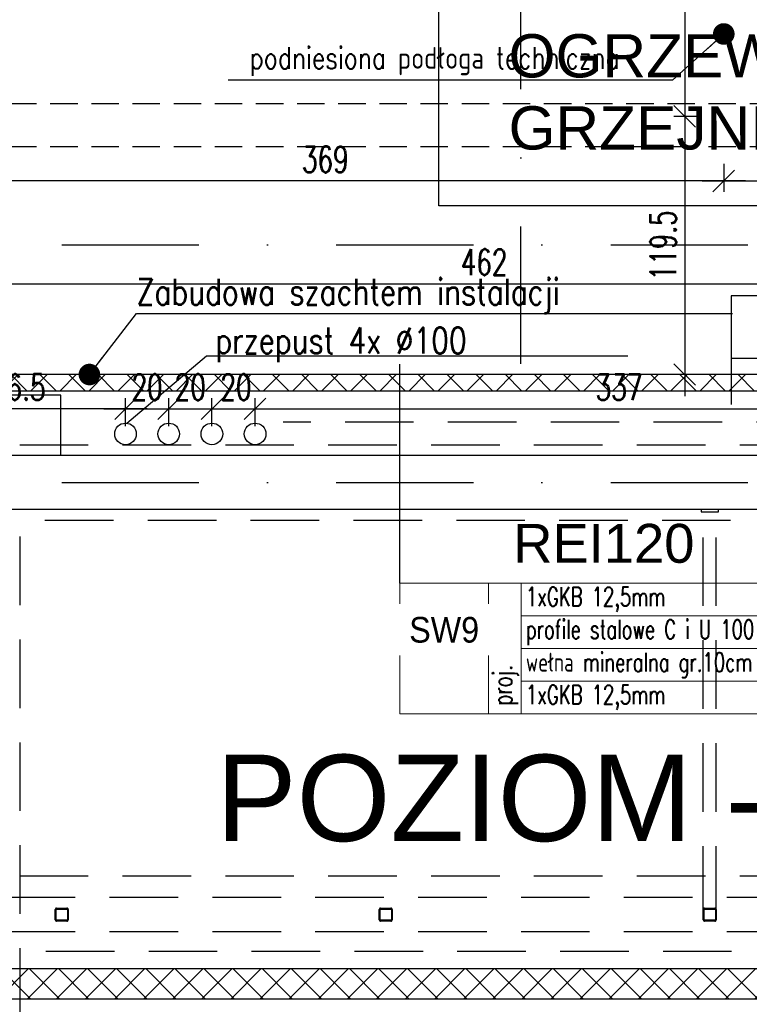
# Model space of a CAD drawing. Header units: centimetres. Extents: x -10729 to 23827, y -4437 to 19798.
# Tile 81 of 95: x 8738 to 9076, y 11959 to 12414. Entities that reach past the tile are written whole.
import ezdxf
from ezdxf.enums import TextEntityAlignment as Align

# ---------------------------------------------------------------- set-up
doc = ezdxf.new("R2010")
doc.units = ezdxf.units.CM
doc.header["$PDMODE"] = 35
doc.header["$PDSIZE"] = 0.1
for name, pattern in [('HIDDEN', [9.525, 6.35, -3.175]), ('Kondygnacja  -0_5$0$HIDDEN', [9.525, 6.35, -3.175]), ('Kondygnacja  -0_5$0$HIDDEN2', [4.7625, 3.175, -1.5875]), ('Osie rzutów$0$DASHDOT2', [12.7, 6.35, -3.175, 0, -3.175]), ('SU Lampy kwadratowe  -1$0$HIDDENX2', [19.05, 12.7, -6.35])]:
    doc.linetypes.add(name, pattern=pattern)
doc.layers.get('0').update_dxf_attribs({"color": 8})
doc.layers.get('DEFPOINTS').update_dxf_attribs({"color": 8})
for name, color, linetype in [('KJP_OPISY WSPÓLNE', 7, 'Continuous'), ('Kondygnacja  -0_5$0$ARCH_GK', 8, 'Continuous'), ('Kondygnacja  -0_5$0$ARCH_INFO_ODPORNOŚĆ OGNIOWA', 8, 'Continuous'), ('Kondygnacja  -0_5$0$ARCH_INFO_OPISY', 8, 'Continuous'), ('Kondygnacja  -0_5$0$ARCH_INFO_OPISY_PRZEGRODY', 8, 'Continuous'), ('Kondygnacja  -0_5$0$ARCH_KONSTR_POWYŻEJ RZUTU', 8, 'Kondygnacja  -0_5$0$HIDDEN'), ('Kondygnacja  -0_5$0$ARCH_KONSTR_POWYŻEJ RZUTU_IST', 8, 'Kondygnacja  -0_5$0$HIDDEN2'), ('Kondygnacja  -0_5$0$ARCH_MUROWANE', 8, 'Continuous'), ('Kondygnacja  -0_5$0$ARCH_MUROWANE_IST', 8, 'Continuous'), ('Kondygnacja  -0_5$0$ARCH_WYPOSAŻENIE_SANITARNE_IST', 8, 'Continuous'), ('Kondygnacja  -0_5$0$ARCH_ŻELBET_IST', 8, 'Continuous'), ('Osie rzutów$0$ARCH_INFO_OSIE_IST', 8, 'Osie rzutów$0$DASHDOT2'), ('Osie rzutów$0$ARCH_INFO_OSIE_OPISY_IST', 8, 'Continuous'), ('Pomieszczenia -05$0$ARCH_INFO_OPISY', 8, 'Continuous'), ('przegrody dla rzutów$0$RYSUNKOWE_XREF', 8, 'Continuous'), ('SW9$0$ARCH_INFO_OPISY', 8, 'Continuous')]:
    doc.layers.add(name, color=color, linetype=linetype)
for name, color, linetype, lineweight in [('Kondygnacja  -0_5$0$ARCH_INFO_WYMIARY', 8, 'Continuous', 9), ('kondygnacja +1_5$0$ARCH_INFO_WYMIARY', 8, 'Continuous', 9), ('SW9$0$ARCH_TABELKA', 8, 'Continuous', 5)]:
    doc.layers.add(name, color=color, linetype=linetype, lineweight=lineweight)
doc.styles.add('Arial', font='arial.ttf')
doc.styles.add('Kondygnacja  -0_5$0$Arial', font='arial.ttf')
doc.styles.add('Kondygnacja  -0_5$0$Romans', font='Romans.shx', dxfattribs={"width": 0.7})
doc.styles.add('Kondygnacja  -0_5$0$Standard', font='txt')
doc.styles.add('Kondygnacja +0$0$ROMANS-50-CM', font='romans.shx', dxfattribs={"width": 0.8, "height": 10})
doc.styles.add('kondygnacja +1_5$0$Romans', font='Romans.shx', dxfattribs={"width": 0.7})
doc.styles.add('Pomieszczenia -05$0$Arial', font='arial.ttf')
doc.styles.add('SW9$0$Arial', font='arial.ttf')
doc.styles.add('SW9$0$Romans', font='Romans.shx')
doc.dimstyles.new('Kondygnacja  -0_5$0$ISO-25', dxfattribs={"dimtxt": 2.5, "dimasz": 2.5, "dimexe": 1.25, "dimexo": 0.625, "dimtad": 1, "dimtxsty": 'Kondygnacja  -0_5$0$Standard', "dimcen": 2.5, "dimadec": 0, "dimazin": 0, "dimtfac": 1, "dimtmove": 0, "dimatfit": 3, "dimfxl": 1, "dimarcsym": 0})
doc.dimstyles.new('Kondygnacja  -0_5$0$Wymiary 1-100', dxfattribs={"dimtxt": 12, "dimasz": 10, "dimexe": 5, "dimexo": 0, "dimgap": 4, "dimtad": 1, "dimrnd": 0.5, "dimzin": 12, "dimdsep": 46, "dimtxsty": 'Kondygnacja  -0_5$0$Romans', "dimblk": 'Kondygnacja  -0_5$0$_Oblique', "dimcen": 10, "dimdle": 10, "dimclrt": 55, "dimazin": 0, "dimtfac": 1, "dimtmove": 1, "dimatfit": 3, "dimfxl": 8, "dimfxlon": 1, "dimtolj": 1, "dimtzin": 0, "dimarcsym": 0})
doc.dimstyles.new('kondygnacja +1_5$0$Wymiary 1-100', dxfattribs={"dimtxt": 12, "dimasz": 10, "dimexe": 5, "dimexo": 0, "dimgap": 4, "dimtad": 1, "dimrnd": 0.5, "dimzin": 12, "dimdsep": 46, "dimtxsty": 'kondygnacja +1_5$0$Romans', "dimblk": 'kondygnacja +1_5$0$_Oblique', "dimcen": 10, "dimdle": 10, "dimclrt": 55, "dimazin": 0, "dimtfac": 1, "dimtmove": 1, "dimatfit": 3, "dimfxl": 8, "dimfxlon": 1, "dimtolj": 1, "dimtzin": 0, "dimarcsym": 0})

# ---------------------------------------------------------------- blocks, each defined once
blk = doc.blocks.new('Osie rzutów')
at = {"layer": 'Osie rzutów$0$ARCH_INFO_OSIE_IST', "ltscale": 10}
for p, q in [((8970, 12255), (8970, 14290.38)), ((4436.04, 12310), (13655, 12310)), ((4436.04, 12200), (13655, 12200))]:
    blk.add_line(p, q, dxfattribs=at)
blk = doc.blocks.new('Kondygnacja  -0_5$0$konstrukcja istniejąca -0.5')
at = {"layer": 'Kondygnacja  -0_5$0$ARCH_KONSTR_POWYŻEJ RZUTU_IST', "ltscale": 10}
for p, q in [((8738, 12217.5), (9781.55, 12217.5)), ((9781.55, 12182.5), (8738, 12182.5))]:
    blk.add_line(p, q, dxfattribs=at)
for points in [[(8738, 12175), (8738, 11025)], [(8738, 12017.89), (9782, 12017.89)], [(9782, 11982.89), (8738, 11982.89)]]:
    blk.add_lwpolyline(points, dxfattribs=at)
blk = doc.blocks.new('Kondygnacja  -0_5$0$wzmocnienie pod bramę -1')
at = {"layer": 'Kondygnacja  -0_5$0$ARCH_KONSTR_POWYŻEJ RZUTU', "ltscale": 5}
for p, q in [((22497.65, 9057.22, 0), (22497.65, 9243.72)), ((22503.65, 9057.22, 0), (22503.65, 9243.72)), ((23254.65, 9065.22, 0), (20950.65, 9065.22, 0)), ((23254.65, 9049.22, 0), (20950.65, 9049.22, 0))]:
    blk.add_line(p, q, dxfattribs=at)
blk.add_lwpolyline([(22496.65, 9243.72), (22504.65, 9243.72), (22504.65, 9244.72), (22496.65, 9244.72)], close=True, dxfattribs=at)
at = {"layer": 'Kondygnacja  -0_5$0$ARCH_KONSTR_POWYŻEJ RZUTU', "ltscale": 5, "elevation": 0}
for points in [[(22198.25, 9054.22, -0.414214), (22197.65, 9054.82), (22197.65, 9059.62, -0.414214), (22198.25, 9060.22), (22203.05, 9060.22, -0.414214), (22203.65, 9059.62), (22203.65, 9054.82, -0.414214), (22203.05, 9054.22)], [(22348.25, 9054.22, -0.414214), (22347.65, 9054.82), (22347.65, 9059.62, -0.414214), (22348.25, 9060.22), (22353.05, 9060.22, -0.414214), (22353.65, 9059.62), (22353.65, 9054.82, -0.414214), (22353.05, 9054.22)], [(22498.25, 9054.22, -0.414214), (22497.65, 9054.82), (22497.65, 9059.62, -0.414214), (22498.25, 9060.22), (22503.05, 9060.22, -0.414214), (22503.65, 9059.62), (22503.65, 9054.82, -0.414214), (22503.05, 9054.22)], [(22198.25, 9054.62, -0.414214), (22198.05, 9054.82), (22198.05, 9059.62, -0.414214), (22198.25, 9059.82), (22203.05, 9059.82, -0.414214), (22203.25, 9059.62), (22203.25, 9054.82, -0.414214), (22203.05, 9054.62)], [(22348.25, 9054.62, -0.414214), (22348.05, 9054.82), (22348.05, 9059.62, -0.414214), (22348.25, 9059.82), (22353.05, 9059.82, -0.414214), (22353.25, 9059.62), (22353.25, 9054.82, -0.414214), (22353.05, 9054.62)], [(22498.25, 9054.62, -0.414214), (22498.05, 9054.82), (22498.05, 9059.62, -0.414214), (22498.25, 9059.82), (22503.05, 9059.82, -0.414214), (22503.25, 9059.62), (22503.25, 9054.82, -0.414214), (22503.05, 9054.62)]]:
    blk.add_lwpolyline(points, format="xyb", close=True, dxfattribs=at)
blk = doc.blocks.new('Kondygnacja  -0_5$0$_Dot')
at = {"color": 0, "linetype": 'ByBlock', "lineweight": -2}
blk.add_line((-0.5, 0), (-1, 0), dxfattribs=at)
at = {"color": 0, "linetype": 'ByBlock', "const_width": 0.5}
blk.add_lwpolyline([(-0.25, 0, 1), (0.25, 0, 1)], format="xyb", close=True, dxfattribs=at)
blk = doc.blocks.new('Kondygnacja  -0_5$0$_Oblique')
at = {"color": 0, "linetype": 'ByBlock', "lineweight": -2}
blk.add_line((-0.5, -0.5), (0.5, 0.5), dxfattribs=at)
blk = doc.blocks.new('*D286')
at = {"layer": 'DEFPOINTS', "color": 0}
for p in [(9184, 12291.98), (8722, 12250), (9184, 12250)]:
    blk.add_point(p, dxfattribs=at)
at = {"layer": 'Kondygnacja  -0_5$0$ARCH_INFO_WYMIARY', "color": 0, "lineweight": -2}
for p, q in [((8722, 12283.98), (8722, 12296.98)), ((9184, 12283.98), (9184, 12296.98)), ((8712, 12291.98), (9194, 12291.98))]:
    blk.add_line(p, q, dxfattribs=at)
at = {"layer": 'Kondygnacja  -0_5$0$ARCH_INFO_WYMIARY', "color": 0, "lineweight": -2, "xscale": 10, "yscale": 10, "zscale": 10, "rotation": 180}
blk.add_blockref('Kondygnacja  -0_5$0$_Oblique', (8722, 12291.98), dxfattribs=at)
at = {"layer": 'Kondygnacja  -0_5$0$ARCH_INFO_WYMIARY', "color": 0, "lineweight": -2, "xscale": 10, "yscale": 10, "zscale": 10}
blk.add_blockref('Kondygnacja  -0_5$0$_Oblique', (9184, 12291.98), dxfattribs=at)
at = {"layer": 'Kondygnacja  -0_5$0$ARCH_INFO_WYMIARY', "color": 55, "insert": (8953, 12301.98), "char_height": 12, "attachment_point": 5, "style": 'Kondygnacja  -0_5$0$Romans'}
blk.add_mtext('\\A1;462', dxfattribs=at)
blk = doc.blocks.new('kondygnacja +1_5$0$_Oblique')
at = {"color": 0, "linetype": 'ByBlock', "lineweight": -2}
blk.add_line((-0.5, -0.5), (0.5, 0.5), dxfattribs=at)
blk = doc.blocks.new('*D289')
at = {"layer": 'DEFPOINTS', "color": 0}
for p in [(8680.5, 12234.11), (8680.5, 12224), (8787, 12222.5)]:
    blk.add_point(p, dxfattribs=at)
at = {"layer": 'kondygnacja +1_5$0$ARCH_INFO_WYMIARY', "color": 0, "lineweight": -2}
for p, q in [((8680.5, 12226.11), (8680.5, 12239.11)), ((8787, 12226.11), (8787, 12239.11)), ((8797, 12234.11), (8670.5, 12234.11))]:
    blk.add_line(p, q, dxfattribs=at)
at = {"layer": 'kondygnacja +1_5$0$ARCH_INFO_WYMIARY', "color": 0, "lineweight": -2, "xscale": 10, "yscale": 10, "zscale": 10, "rotation": 180}
blk.add_blockref('kondygnacja +1_5$0$_Oblique', (8680.5, 12234.11), dxfattribs=at)
at = {"layer": 'kondygnacja +1_5$0$ARCH_INFO_WYMIARY', "color": 0, "lineweight": -2, "xscale": 10, "yscale": 10, "zscale": 10}
blk.add_blockref('kondygnacja +1_5$0$_Oblique', (8787, 12234.11), dxfattribs=at)
at = {"layer": 'kondygnacja +1_5$0$ARCH_INFO_WYMIARY', "color": 55, "insert": (8733.75, 12244.11), "char_height": 12, "attachment_point": 5, "style": 'kondygnacja +1_5$0$Romans'}
blk.add_mtext('\\A1;106.5', dxfattribs=at)
blk = doc.blocks.new('*D290')
at = {"layer": 'DEFPOINTS', "color": 0}
for p in [(8807, 12234.11), (8787, 12222.5), (8807, 12222.5)]:
    blk.add_point(p, dxfattribs=at)
at = {"layer": 'kondygnacja +1_5$0$ARCH_INFO_WYMIARY', "color": 0, "lineweight": -2}
for p, q in [((8787, 12226.11), (8787, 12239.11)), ((8807, 12226.11), (8807, 12239.11)), ((8777, 12234.11), (8817, 12234.11))]:
    blk.add_line(p, q, dxfattribs=at)
at = {"layer": 'kondygnacja +1_5$0$ARCH_INFO_WYMIARY', "color": 0, "lineweight": -2, "xscale": 10, "yscale": 10, "zscale": 10, "rotation": 180}
blk.add_blockref('kondygnacja +1_5$0$_Oblique', (8787, 12234.11), dxfattribs=at)
at = {"layer": 'kondygnacja +1_5$0$ARCH_INFO_WYMIARY', "color": 0, "lineweight": -2, "xscale": 10, "yscale": 10, "zscale": 10}
blk.add_blockref('kondygnacja +1_5$0$_Oblique', (8807, 12234.11), dxfattribs=at)
at = {"layer": 'kondygnacja +1_5$0$ARCH_INFO_WYMIARY', "color": 55, "insert": (8797, 12244.11), "char_height": 12, "attachment_point": 5, "style": 'kondygnacja +1_5$0$Romans'}
blk.add_mtext('\\A1;20', dxfattribs=at)
blk = doc.blocks.new('*D291')
at = {"layer": 'DEFPOINTS', "color": 0}
for p in [(8827, 12234.11), (8807, 12222.5), (8827, 12222.5)]:
    blk.add_point(p, dxfattribs=at)
at = {"layer": 'kondygnacja +1_5$0$ARCH_INFO_WYMIARY', "color": 0, "lineweight": -2}
for p, q in [((8807, 12226.11), (8807, 12239.11)), ((8827, 12226.11), (8827, 12239.11)), ((8797, 12234.11), (8837, 12234.11))]:
    blk.add_line(p, q, dxfattribs=at)
at = {"layer": 'kondygnacja +1_5$0$ARCH_INFO_WYMIARY', "color": 0, "lineweight": -2, "xscale": 10, "yscale": 10, "zscale": 10, "rotation": 180}
blk.add_blockref('kondygnacja +1_5$0$_Oblique', (8807, 12234.11), dxfattribs=at)
at = {"layer": 'kondygnacja +1_5$0$ARCH_INFO_WYMIARY', "color": 0, "lineweight": -2, "xscale": 10, "yscale": 10, "zscale": 10}
blk.add_blockref('kondygnacja +1_5$0$_Oblique', (8827, 12234.11), dxfattribs=at)
at = {"layer": 'kondygnacja +1_5$0$ARCH_INFO_WYMIARY', "color": 55, "insert": (8817, 12244.11), "char_height": 12, "attachment_point": 5, "style": 'kondygnacja +1_5$0$Romans'}
blk.add_mtext('\\A1;20', dxfattribs=at)
blk = doc.blocks.new('*D292')
at = {"layer": 'DEFPOINTS', "color": 0}
for p in [(8847, 12234.11), (8827, 12222.5), (8847, 12222.5)]:
    blk.add_point(p, dxfattribs=at)
at = {"layer": 'kondygnacja +1_5$0$ARCH_INFO_WYMIARY', "color": 0, "lineweight": -2}
for p, q in [((8827, 12226.11), (8827, 12239.11)), ((8847, 12226.11), (8847, 12239.11)), ((8817, 12234.11), (8857, 12234.11))]:
    blk.add_line(p, q, dxfattribs=at)
at = {"layer": 'kondygnacja +1_5$0$ARCH_INFO_WYMIARY', "color": 0, "lineweight": -2, "xscale": 10, "yscale": 10, "zscale": 10, "rotation": 180}
blk.add_blockref('kondygnacja +1_5$0$_Oblique', (8827, 12234.11), dxfattribs=at)
at = {"layer": 'kondygnacja +1_5$0$ARCH_INFO_WYMIARY', "color": 0, "lineweight": -2, "xscale": 10, "yscale": 10, "zscale": 10}
blk.add_blockref('kondygnacja +1_5$0$_Oblique', (8847, 12234.11), dxfattribs=at)
at = {"layer": 'kondygnacja +1_5$0$ARCH_INFO_WYMIARY', "color": 55, "insert": (8838.14, 12244.11), "char_height": 12, "attachment_point": 5, "style": 'kondygnacja +1_5$0$Romans'}
blk.add_mtext('\\A1;20', dxfattribs=at)
blk = doc.blocks.new('*D293')
at = {"layer": 'DEFPOINTS', "color": 0}
for p in [(9184, 12234.11), (8847, 12222.5), (9184, 12222.5)]:
    blk.add_point(p, dxfattribs=at)
at = {"layer": 'kondygnacja +1_5$0$ARCH_INFO_WYMIARY', "color": 0, "lineweight": -2}
for p, q in [((8847, 12226.11), (8847, 12239.11)), ((9184, 12226.11), (9184, 12239.11)), ((8837, 12234.11), (9194, 12234.11))]:
    blk.add_line(p, q, dxfattribs=at)
at = {"layer": 'kondygnacja +1_5$0$ARCH_INFO_WYMIARY', "color": 0, "lineweight": -2, "xscale": 10, "yscale": 10, "zscale": 10, "rotation": 180}
blk.add_blockref('kondygnacja +1_5$0$_Oblique', (8847, 12234.11), dxfattribs=at)
at = {"layer": 'kondygnacja +1_5$0$ARCH_INFO_WYMIARY', "color": 0, "lineweight": -2, "xscale": 10, "yscale": 10, "zscale": 10}
blk.add_blockref('kondygnacja +1_5$0$_Oblique', (9184, 12234.11), dxfattribs=at)
at = {"layer": 'kondygnacja +1_5$0$ARCH_INFO_WYMIARY', "color": 55, "insert": (9015.5, 12244.11), "char_height": 12, "attachment_point": 5, "style": 'kondygnacja +1_5$0$Romans'}
blk.add_mtext('\\A1;337', dxfattribs=at)
blk = doc.blocks.new('*D299')
at = {"layer": 'DEFPOINTS', "color": 0}
for p in [(9064, 12489.5), (9045.89, 12369.5), (9064, 12369.5)]:
    blk.add_point(p, dxfattribs=at)
at = {"layer": 'Kondygnacja  -0_5$0$ARCH_INFO_WYMIARY', "color": 0, "lineweight": -2}
for p, q in [((9045.89, 12499.5), (9045.89, 12359.5)), ((9053.89, 12489.5), (9040.89, 12489.5)), ((9053.89, 12369.5), (9040.89, 12369.5))]:
    blk.add_line(p, q, dxfattribs=at)
at = {"layer": 'Kondygnacja  -0_5$0$ARCH_INFO_WYMIARY', "color": 0, "lineweight": -2, "xscale": 10, "yscale": 10, "zscale": 10}
for p, rotation in [((9045.89, 12489.5), 90), ((9045.89, 12369.5), 270)]:
    blk.add_blockref('Kondygnacja  -0_5$0$_Oblique', p, dxfattribs=dict(at, rotation=rotation))
at = {"layer": 'Kondygnacja  -0_5$0$ARCH_INFO_WYMIARY', "color": 55, "insert": (9035.89, 12429.5), "char_height": 12, "attachment_point": 5, "rotation": 90, "style": 'Kondygnacja  -0_5$0$Romans'}
blk.add_mtext('\\A1;120', dxfattribs=at)
blk = doc.blocks.new('*D300')
at = {"layer": 'DEFPOINTS', "color": 0}
for p in [(9064, 12369.5), (9045.89, 12250), (9064, 12250)]:
    blk.add_point(p, dxfattribs=at)
at = {"layer": 'Kondygnacja  -0_5$0$ARCH_INFO_WYMIARY', "color": 0, "lineweight": -2}
for p, q in [((9045.89, 12379.5), (9045.89, 12240)), ((9053.89, 12369.5), (9040.89, 12369.5)), ((9053.89, 12250), (9040.89, 12250))]:
    blk.add_line(p, q, dxfattribs=at)
at = {"layer": 'Kondygnacja  -0_5$0$ARCH_INFO_WYMIARY', "color": 0, "lineweight": -2, "xscale": 10, "yscale": 10, "zscale": 10}
for p, rotation in [((9045.89, 12369.5), 90), ((9045.89, 12250), 270)]:
    blk.add_blockref('Kondygnacja  -0_5$0$_Oblique', p, dxfattribs=dict(at, rotation=rotation))
at = {"layer": 'Kondygnacja  -0_5$0$ARCH_INFO_WYMIARY', "color": 55, "insert": (9035.89, 12309.75), "char_height": 12, "attachment_point": 5, "rotation": 90, "style": 'Kondygnacja  -0_5$0$Romans'}
blk.add_mtext('\\A1;119.5', dxfattribs=at)
blk = doc.blocks.new('*D301')
at = {"layer": 'DEFPOINTS', "color": 0}
for p in [(9064, 12369.5), (9184, 12369.5), (9184, 12339.58)]:
    blk.add_point(p, dxfattribs=at)
at = {"layer": 'Kondygnacja  -0_5$0$ARCH_INFO_WYMIARY', "color": 0, "lineweight": -2}
for p, q in [((9064, 12347.58), (9064, 12334.58)), ((9184, 12347.58), (9184, 12334.58)), ((9054, 12339.58), (9194, 12339.58))]:
    blk.add_line(p, q, dxfattribs=at)
at = {"layer": 'Kondygnacja  -0_5$0$ARCH_INFO_WYMIARY', "color": 0, "lineweight": -2, "xscale": 10, "yscale": 10, "zscale": 10, "rotation": 180}
blk.add_blockref('Kondygnacja  -0_5$0$_Oblique', (9064, 12339.58), dxfattribs=at)
at = {"layer": 'Kondygnacja  -0_5$0$ARCH_INFO_WYMIARY', "color": 0, "lineweight": -2, "xscale": 10, "yscale": 10, "zscale": 10}
blk.add_blockref('Kondygnacja  -0_5$0$_Oblique', (9184, 12339.58), dxfattribs=at)
at = {"layer": 'Kondygnacja  -0_5$0$ARCH_INFO_WYMIARY', "color": 55, "insert": (9124, 12349.58), "char_height": 12, "attachment_point": 5, "style": 'Kondygnacja  -0_5$0$Romans'}
blk.add_mtext('\\A1;120', dxfattribs=at)
blk = doc.blocks.new('*D302')
at = {"layer": 'DEFPOINTS', "color": 0}
for p in [(8695, 12375.5), (9064, 12369.5), (8695, 12339.58)]:
    blk.add_point(p, dxfattribs=at)
at = {"layer": 'Kondygnacja  -0_5$0$ARCH_INFO_WYMIARY', "color": 0, "lineweight": -2}
for p, q in [((8695, 12347.58), (8695, 12334.58)), ((9064, 12347.58), (9064, 12334.58)), ((9074, 12339.58), (8685, 12339.58))]:
    blk.add_line(p, q, dxfattribs=at)
at = {"layer": 'Kondygnacja  -0_5$0$ARCH_INFO_WYMIARY', "color": 0, "lineweight": -2, "xscale": 10, "yscale": 10, "zscale": 10, "rotation": 180}
blk.add_blockref('Kondygnacja  -0_5$0$_Oblique', (8695, 12339.58), dxfattribs=at)
at = {"layer": 'Kondygnacja  -0_5$0$ARCH_INFO_WYMIARY', "color": 0, "lineweight": -2, "xscale": 10, "yscale": 10, "zscale": 10}
blk.add_blockref('Kondygnacja  -0_5$0$_Oblique', (9064, 12339.58), dxfattribs=at)
at = {"layer": 'Kondygnacja  -0_5$0$ARCH_INFO_WYMIARY', "color": 55, "insert": (8879.5, 12349.58), "char_height": 12, "attachment_point": 5, "style": 'Kondygnacja  -0_5$0$Romans'}
blk.add_mtext('\\A1;369', dxfattribs=at)
blk = doc.blocks.new('SW9')
at = {"layer": 'SW9$0$ARCH_TABELKA'}
blk.add_line((-41322, 3909.5), (-41322, 3629.5), dxfattribs=at)
blk.add_lwpolyline([(-42602, 3909.5), (-41132, 3909.5), (-41132, 3629.5), (-42602, 3629.5)], close=True, dxfattribs=at)
for points in [[(-42412, 3909.5), (-42412, 3629.5)], [(-42342, 3909.5), (-42342, 3629.5)], [(-42342, 3839.5), (-41322, 3839.5)], [(-42342, 3769.5), (-41322, 3769.5)], [(-42342, 3699.5), (-41322, 3699.5)]]:
    blk.add_lwpolyline(points, dxfattribs=at)
at = {"layer": 'SW9$0$ARCH_INFO_OPISY', "style": 'SW9$0$Romans', "width": 0.7}
for s, p in [('1xGKB 12,5mm  ', (-42331.9, 3860.6)), ('profile stalowe C i U 100', (-42331.9, 3790.6)), ('wełna mineralna gr.10cm', (-42332, 3720.2)), ('1xGKB 12,5mm  ', (-42331.9, 3650.6))]:
    blk.add_text(s, height=40.5, dxfattribs=at).set_placement(p)
blk.add_text('12,5cm', height=40.5, dxfattribs=at).set_placement((-41144.3, 3860.2), align=Align.RIGHT)
blk.add_text('proj.', height=40.5, rotation=90, dxfattribs=at).set_placement((-42361.8, 3647.9))
at = {"layer": 'SW9$0$ARCH_INFO_OPISY', "insert": (-42507, 3809.5), "char_height": 55, "width": 190, "attachment_point": 5, "style": 'SW9$0$Arial', "bg_fill": 2}
blk.add_mtext('{\\W0.9;SW9}', dxfattribs=at)

msp = doc.modelspace()

# ---------------------------------------------------------------- hatches: boundary and pattern name
at = {"layer": 'Kondygnacja  -0_5$0$ARCH_GK', "linetype": 'Continuous', "lineweight": -3}
h = msp.add_hatch(dxfattribs=at)
h.set_pattern_fill('ANSI37', color=256, scale=3, style=0)
h.paths.add_polyline_path([(6220, 11975), (6220, 11961), (6471, 11961), (6478.5, 11964.417), (6478.5, 11975)], flags=0)
h.paths.add_polyline_path([(6478.5, 11975), (6478.5, 11964.417), (6486, 11961), (11133.785, 11961), (11139.584, 11975)], flags=0)
at = {"layer": 'Kondygnacja  -0_5$0$ARCH_MUROWANE', "linetype": 'Continuous', "lineweight": -3}
h = msp.add_hatch(dxfattribs=at)
h.set_pattern_fill('ANSI37', color=256, scale=3, style=0)
h.set_pattern_definition([(45, (0, -3), (-6.735192, 6.735192), []), (135, (0, -3), (-6.735192, -6.735192), [])])
h.paths.add_polyline_path([(8722, 12242.5), (9184, 12242.5), (9184, 12250), (8722, 12250)])

# ---------------------------------------------------------------- linework, layer by layer
at = {"linetype": 'HIDDEN', "ltscale": 5}
msp.add_lwpolyline([(9682.376, 12154.407), (9682.376, 12227.986), (8859.997, 12227.986)], dxfattribs=at)
at = {"layer": 'KJP_OPISY WSPÓLNE', "elevation": 630}
msp.add_lwpolyline([(8932, 12470.607), (9196.078, 12470.607), (9196.078, 12328.148), (8932, 12328.148)], close=True, dxfattribs=at)
at = {"layer": 'Kondygnacja  -0_5$0$ARCH_GK', "linetype": 'Continuous', "lineweight": -3}
for p, q in [((6220, 11975), (11139.584, 11975)), ((6486, 11961), (11133.785, 11961))]:
    msp.add_line(p, q, dxfattribs=at)
msp.add_lwpolyline([(8722, 12250), (8722, 12242.5), (9184, 12242.5), (9184, 12250), (8722, 12250)], dxfattribs=at)
at = {"layer": 'Kondygnacja  -0_5$0$ARCH_INFO_OPISY'}
msp.add_lwpolyline([(8787.642, 12227.5), (8824.456, 12258.612), (9019.625, 12258.612)], dxfattribs=at)
for centre in [(8787, 12222.5), (8807, 12222.5), (8827, 12222.5), (8847, 12222.5)]:
    msp.add_circle(centre, 5, dxfattribs=at)
at = {"layer": 'Kondygnacja  -0_5$0$ARCH_INFO_OPISY_PRZEGRODY'}
msp.add_lwpolyline([(9067.46, 12257.613), (9119.46, 12257.613), (9119.46, 12286.413), (9067.46, 12286.413), (9067.46, 12257.613)], close=True, dxfattribs=at)
msp.add_lwpolyline([(9067.46, 12257.613), (9067.46, 12236.148)], dxfattribs=at)
at = {"layer": 'Kondygnacja  -0_5$0$ARCH_MUROWANE_IST', "ltscale": 4}
msp.add_lwpolyline([(8757, 12212.5), (8757, 12240.5), (8708, 12240.5), (8708, 12360.5), (8695, 12360.5)], dxfattribs=at)
at = {"layer": 'Kondygnacja  -0_5$0$ARCH_WYPOSAŻENIE_SANITARNE_IST', "linetype": 'SU Lampy kwadratowe  -1$0$HIDDENX2'}
for points in [[(8695, 12375.5), (10070.5, 12375.5)], [(8695, 12355.5), (10050.5, 12355.5)]]:
    msp.add_lwpolyline(points, dxfattribs=at)
at = {"layer": 'Kondygnacja  -0_5$0$ARCH_ŻELBET_IST', "ltscale": 4}
for p, q in [((9832, 12212.5), (8688, 12212.5)), ((9240, 12187.5), (8688, 12187.5))]:
    msp.add_line(p, q, dxfattribs=at)

# ---------------------------------------------------------------- block references
at = {"layer": 'Kondygnacja  -0_5$0$ARCH_KONSTR_POWYŻEJ RZUTU'}
for name, p in [('Kondygnacja  -0_5$0$konstrukcja istniejąca -0.5', (0, 0)), ('Kondygnacja  -0_5$0$wzmocnienie pod bramę -1', (-13443.153, 2942.777))]:
    msp.add_blockref(name, p, dxfattribs=at)
at = {"layer": 'Osie rzutów$0$ARCH_INFO_OSIE_OPISY_IST'}
msp.add_blockref('Osie rzutów', (0, 0), dxfattribs=at)

# ---------------------------------------------------------------- texts
at = {"layer": 'KJP_OPISY WSPÓLNE', "insert": (8964.349, 12440.908, 1854.21), "char_height": 20.02, "width": 294.26643, "attachment_point": 1, "style": 'Arial'}
msp.add_mtext('ISTNIEJĄCE OGRZEWANIE GRZEJNIKOWE ', dxfattribs=at)
at = {"layer": 'Kondygnacja  -0_5$0$ARCH_INFO_ODPORNOŚĆ OGNIOWA', "insert": (9008.479, 12186.738), "char_height": 18, "width": 53.33252, "attachment_point": 5, "style": 'Kondygnacja  -0_5$0$Arial'}
msp.add_mtext('\\PREI120', dxfattribs=at)
at = {"layer": 'Kondygnacja  -0_5$0$ARCH_INFO_OPISY', "char_height": 12, "attachment_point": 7, "style": 'Kondygnacja +0$0$ROMANS-50-CM'}
for s, insert, width in [('{\\H0.8333x;podniesiona podłoga techniczna}', (8844.497, 12388.216), 266.00877), ('Zabudowa szachtem instalacji', (8792.128, 12278.319), 266.00877), ('przepust 4x %%C100', (8828.525, 12255.771, 1032), 431.21821)]:
    msp.add_mtext(s, dxfattribs=dict(at, insert=insert, width=width))
at = {"layer": 'Pomieszczenia -05$0$ARCH_INFO_OPISY', "insert": (8995.03, 12050.309), "char_height": 40, "width": 1987.33574, "attachment_point": 5, "style": 'Pomieszczenia -05$0$Arial'}
msp.add_mtext('POZIOM -0,5', dxfattribs=at)

# ---------------------------------------------------------------- dimensions: what is measured, and where the dimension line sits
at = {"layer": 'Kondygnacja  -0_5$0$ARCH_INFO_WYMIARY'}
for base, p1, p2, picture, middle in [((9045.889, 12369.5), (9064, 12489.5), (9064, 12369.5), '*D299', (9035.889, 12429.5)), ((9045.889, 12250), (9064, 12369.5), (9064, 12250), '*D300', (9035.889, 12309.75))]:
    dim = msp.add_linear_dim(base=base, p1=p1, p2=p2, angle=90, dimstyle='Kondygnacja  -0_5$0$Wymiary 1-100', dxfattribs=at)
    dim.commit()
    dim.dimension.update_dxf_attribs({"geometry": picture, "text_midpoint": middle})
for base, p1, p2, picture, middle in [((8695, 12339.58), (9064, 12369.5), (8695, 12375.5), '*D302', (8879.5, 12349.58)), ((9184, 12339.58), (9064, 12369.5), (9184, 12369.5), '*D301', (9124, 12349.58)), ((9184, 12291.978), (8722, 12250), (9184, 12250), '*D286', (8953, 12301.978))]:
    dim = msp.add_linear_dim(base=base, p1=p1, p2=p2, dimstyle='Kondygnacja  -0_5$0$Wymiary 1-100', dxfattribs=at)
    dim.commit()
    dim.dimension.update_dxf_attribs({"geometry": picture, "text_midpoint": middle})
at = {"layer": 'kondygnacja +1_5$0$ARCH_INFO_WYMIARY'}
for base, p1, p2, picture, middle in [((8680.5, 12234.115), (8787, 12222.5), (8680.5, 12224), '*D289', (8733.75, 12244.115)), ((9184, 12234.115), (8847, 12222.5), (9184, 12222.5), '*D293', (9015.5, 12244.115))]:
    dim = msp.add_linear_dim(base=base, p1=p1, p2=p2, dimstyle='kondygnacja +1_5$0$Wymiary 1-100', dxfattribs=at)
    dim.commit()
    dim.dimension.update_dxf_attribs({"geometry": picture, "text_midpoint": middle})
for base, p1, p2, picture, middle in [((8807, 12234.115), (8787, 12222.5), (8807, 12222.5), '*D290', (8797, 12234.115)), ((8827, 12234.115), (8807, 12222.5), (8827, 12222.5), '*D291', (8817, 12234.115)), ((8847, 12234.115), (8827, 12222.5), (8847, 12222.5), '*D292', (8838.137, 12234.115))]:
    dim = msp.add_linear_dim(base=base, p1=p1, p2=p2, dimstyle='kondygnacja +1_5$0$Wymiary 1-100', dxfattribs=at)
    dim.commit()
    dim.dimension.update_dxf_attribs({"geometry": picture, "text_midpoint": middle, "dimtype": 160})

# ---------------------------------------------------------------- leaders
at = {"layer": 'Kondygnacja  -0_5$0$ARCH_INFO_OPISY'}
for points in [[(9064, 12407.636), (9040.248, 12386.242), (8834.589, 12386.242)], [(8770.292, 12250), (8792.128, 12278.319), (9068.045, 12278.319)]]:
    msp.add_leader(points, dimstyle='Kondygnacja  -0_5$0$ISO-25', override={"dimscale": 5, "dimasz": 2, "dimtad": 0, "dimldrblk": 'Kondygnacja  -0_5$0$_Dot'}, dxfattribs=at)

# ---------------------------------------------------------------- next in the draw order: block references
at = {"layer": 'przegrody dla rzutów$0$RYSUNKOWE_XREF', "xscale": 0.2160000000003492, "yscale": 0.2160000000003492, "zscale": 0.216}
msp.add_blockref('SW9', (18116.053, 11308.931), dxfattribs=at)

# ---------------------------------------------------------------- next in the draw order: linework, layer by layer
at = {"layer": 'Kondygnacja  -0_5$0$ARCH_INFO_OPISY_PRZEGRODY'}
msp.add_lwpolyline([(8914.028, 12153.385), (8914.028, 12254.764)], dxfattribs=at)

doc.saveas('drawing.dxf')
